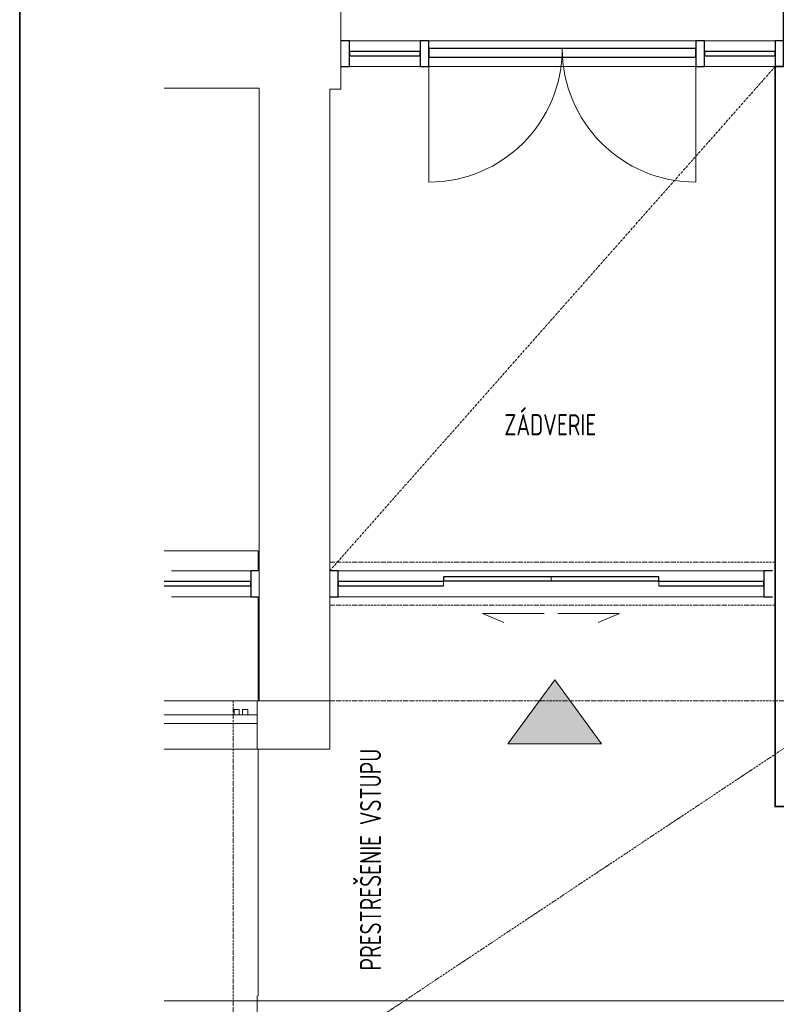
# Model space of a CAD drawing. Header units: inches. Extents: x -96941 to 10978768, y -673 to 1070890.
# Tile 25 of 256: x 50813 to 55205, y 2233 to 7946. Entities that reach past the tile are written whole.
import ezdxf

# ---------------------------------------------------------------- set-up
doc = ezdxf.new("R2010")
doc.units = ezdxf.units.IN
for name, pattern in [('2bodkociarka 1_8', [3.39, 1.8, -0.53, 0, -0.53, 0, -0.53]), ('ACAD_ISO10W100', [18.5, 12, -3, 0.5, -3]), ('ACAD_ISO12W100', [22, 12, -3, 0.5, -3, 0.5, -3])]:
    doc.linetypes.add(name, pattern=pattern)
doc.layers.get('Defpoints').update_dxf_attribs({"color": 6, "lineweight": 9})
for name, color, linetype, lineweight in [('!_A_02_HRUBÁ', 255, 'Continuous', 35), ('!_A_04_BODKOČIARKOVANÁ', 30, 'ACAD_ISO10W100', 13), ('!_A_05_DVOJBODKOČIARKOVANÁ', 2, 'ACAD_ISO12W100', 13), ('!_A_22_PLAVÁK', 110, 'Continuous', 9), ('!_A_41_POPIS MIESTNOSTÍ', 71, 'Continuous', 25), ('A-DETL-THIN', 151, 'Continuous', 9), ('A-DOOR', 31, 'Continuous', 18), ('A-FLOR', 192, 'Continuous', 13), ('A-FLOR-HRAL', 11, 'Continuous', 18), ('A-FLOR-LEVL', 51, 'Continuous', 9), ('A-GLAZ-CURT', 52, 'Continuous', 18), ('A-GLAZ-CWMG', 51, 'Continuous', 18), ('A-WALL', 113, 'Continuous', 18)]:
    doc.layers.add(name, color=color, linetype=linetype, lineweight=lineweight)
doc.layers.add('!_A_52_NOVÉ KCIE', color=7, linetype='Continuous', lineweight=13, true_color=0xa30000)
doc.styles.add('Iso CP', font='isocp.shx', dxfattribs={"width": 0.8})
doc.styles.get("Standard").update_dxf_attribs({"font": 'arial.ttf'})

# ---------------------------------------------------------------- blocks, each defined once
blk = doc.blocks.new('System Panel - Glazed-1477135-1_NP NOVÉ KONŠTRUKCIE')
at = {"layer": 'A-GLAZ-CURT', "color": 250, "lineweight": 25}
for p, q in [((746.3, 12.5), (241.9, 12.5)), ((746.3, -12.5), (746.3, 12.5)), ((241.9, -12.5), (746.3, -12.5))]:
    blk.add_line(p, q, dxfattribs=at)
blk = doc.blocks.new('Rectangular Mullion - 50x150-1185524-1_NP NOVÉ KONŠTRUKCIE')
at = {"layer": 'A-GLAZ-CWMG', "color": 250, "lineweight": 25}
for p, q in [((-50, 75), (-2.5, 75)), ((-50, -75), (-50, 75)), ((-2.5, -75), (-50, -75))]:
    blk.add_line(p, q, dxfattribs=at)
blk = doc.blocks.new('Rectangular Mullion - 50x150-1477134-1_NP NOVÉ KONŠTRUKCIE')
at = {"layer": 'A-GLAZ-CWMG', "color": 7}
for p, q in [((14768.2, -17515), (15272.5, -17515)), ((15272.5, -17665), (14768.2, -17665))]:
    blk.add_line(p, q, dxfattribs=at)
blk = doc.blocks.new('System Panel - Glazed-1522322-1_NP NOVÉ KONŠTRUKCIE')
at = {"layer": 'A-GLAZ-CURT', "color": 250, "lineweight": 25}
for p, q in [((205, 12.5), (-205, 12.5)), ((-205, 12.5), (-205, -12.5)), ((205, -12.5), (205, 12.5)), ((-205, -12.5), (205, -12.5))]:
    blk.add_line(p, q, dxfattribs=at)
blk = doc.blocks.new('Dvere_vZS 2K - Dvere_vZS 2K-1522323-1_NP NOVÉ KONŠTRUKCIE')
at = {"layer": 'A-DOOR', "color": 250, "lineweight": 25}
for p, q in [((775, 30), (-775, 30)), ((-775, 30), (-775, -20)), ((775, -20), (775, 30)), ((-775, -20), (775, -20))]:
    blk.add_line(p, q, dxfattribs=at)
at = {"layer": 'A-DOOR', "color": 7}
for p, q in [((-775, -75), (-775, -745)), ((775, -75), (775, -745))]:
    blk.add_line(p, q, dxfattribs=at)
for centre, start, end in [((-775, 30), 270, 360), ((775, 30), 180, 270)]:
    blk.add_arc(centre, 775, start, end, dxfattribs=at)
blk = doc.blocks.new('Rectangular Mullion - 50x150-1522319-1_NP NOVÉ KONŠTRUKCIE')
at = {"layer": 'A-GLAZ-CWMG', "color": 250, "lineweight": 25}
for p, q in [((-25, 75), (25, 75)), ((-25, -75), (-25, 75)), ((25, 75), (25, -75)), ((25, -75), (-25, -75))]:
    blk.add_line(p, q, dxfattribs=at)
blk = doc.blocks.new('Rectangular Mullion - 50x150-1522324-1_NP NOVÉ KONŠTRUKCIE')
at = {"layer": 'A-GLAZ-CWMG', "color": 250, "lineweight": 25}
for p, q in [((0, 75), (-50, 75)), ((-50, 75), (-50, -75)), ((-50, -75), (0, -75))]:
    blk.add_line(p, q, dxfattribs=at)
blk = doc.blocks.new('Rectangular Mullion - 50x150-1522325-1_NP NOVÉ KONŠTRUKCIE')
at = {"layer": 'A-GLAZ-CWMG', "color": 250, "lineweight": 25}
for p, q in [((-50, 75), (0, 75)), ((-50, -75), (-50, 75)), ((0, -75), (-50, -75))]:
    blk.add_line(p, q, dxfattribs=at)
blk = doc.blocks.new('Rectangular Mullion - 50x150-1522320-1_NP NOVÉ KONŠTRUKCIE')
at = {"layer": 'A-GLAZ-CWMG', "color": 7}
for p, q in [((18725, -14440), (18315, -14440)), ((18725, -14590), (18315, -14590))]:
    blk.add_line(p, q, dxfattribs=at)
blk = doc.blocks.new('Rectangular Mullion - 50x150-1522321-1_NP NOVÉ KONŠTRUKCIE')
at = {"layer": 'A-GLAZ-CWMG', "color": 7}
for p, q in [((18265, -14440), (16715, -14440)), ((18265, -14590), (16715, -14590))]:
    blk.add_line(p, q, dxfattribs=at)
blk = doc.blocks.new('Zábradlí 2 - Zábradlí 1-1544544-1_NP NOVÉ KONŠTRUKCIE')
at = {"layer": 'A-FLOR-HRAL', "color": 7}
for p, q in [((15174.7, -18370), (15204.7, -18370)), ((15174.7, -18370), (15174.7, -18400)), ((15204.7, -18400), (15204.7, -18370)), ((15224.7, -18370), (15254.7, -18370)), ((15224.7, -18370), (15224.7, -18400)), ((15254.7, -18400), (15254.7, -18370)), ((14768.2, -18400), (15309.2, -18400)), ((15309.2, -18450), (14768.2, -18450)), ((15309.2, -18400), (15309.2, -18450))]:
    blk.add_line(p, q, dxfattribs=at)
blk = doc.blocks.new('VSTUP HLAVNÝ')
blk.add_hatch(color=256).paths.add_polyline_path([(-272.1, 0), (272.1, 0), (0, 371.6)])
for p, q in [((0, 371.6), (-272.1, 0)), ((0, 371.6), (272.1, 0)), ((-272.1, 0), (272.1, 0))]:
    blk.add_line(p, q)
blk = doc.blocks.new('POLOZKA MIESTNOSTI')
at = {"ltscale": 5}
blk.add_attdef('NUMBER', (10, 410), '', height=200, dxfattribs=at)
at = {"layer": 'Defpoints', "ltscale": 5}
blk.add_attdef('AREA', (-20, 200), '', height=125, dxfattribs=at)
at = {"layer": 'Defpoints', "ltscale": 5, "style": 'Iso CP', "width": 0.8}
blk.add_attdef('Miestnosť', (-20, 0), '', height=125, dxfattribs=at)

msp = doc.modelspace()

# ---------------------------------------------------------------- linework, layer by layer
at = {"layer": '!_A_02_HRUBÁ'}
msp.add_lwpolyline([(50813.135, 14177.462), (82313.135, 14177.462), (82313.135, -672.538), (50813.135, -672.538)], close=True, dxfattribs=at)
msp.add_lwpolyline([(55807.735, 8338.404), (55807.735, 12798.404), (57647.735, 12798.404), (57647.735, 12978.404), (55247.735, 12978.404), (55247.735, 7673.404), (55197.735, 7673.404)], dxfattribs=at)
at = {"layer": '!_A_04_BODKOČIARKOVANÁ', "color": 14, "true_color": 0xa30000}
for points in [[(52612.735, 4798.404), (55197.735, 4798.404)], [(52612.735, 4548.404), (55197.735, 4548.404)]]:
    msp.add_lwpolyline(points, dxfattribs=at)
at = {"layer": '!_A_04_BODKOČIARKOVANÁ'}
for points in [[(52202.735, 3993.404), (52052.735, 3993.404), (52052.735, 1593.404)], [(52052.735, 1593.404), (55662.735, 3993.404)], [(52612.735, 3993.404), (55662.735, 3993.404)]]:
    msp.add_lwpolyline(points, dxfattribs=at)
at = {"layer": '!_A_05_DVOJBODKOČIARKOVANÁ', "color": 14, "true_color": 0xa30000}
msp.add_lwpolyline([(52612.735, 4748.404), (55197.735, 7673.404)], dxfattribs=at)
at = {"layer": '!_A_52_NOVÉ KCIE', "lineweight": 25}
for p, q in [((52662.735, 4748.404), (52612.735, 4748.404)), ((52662.735, 4598.404), (52662.735, 4748.404)), ((53272.735, 4685.904), (52662.735, 4685.904)), ((52662.735, 4685.904), (52662.735, 4660.904)), ((54522.735, 4713.38), (53272.735, 4713.38)), ((53272.735, 4713.38), (53272.735, 4689.851)), ((53272.735, 4697.351), (53272.735, 4695.88)), ((53272.735, 4689.851), (54522.735, 4689.851)), ((54522.735, 4689.851), (54522.735, 4713.38)), ((54522.735, 4695.88), (54522.735, 4697.351)), ((55132.735, 4685.904), (54522.735, 4685.904)), ((55132.735, 4660.904), (55132.735, 4685.904)), ((52662.735, 4660.904), (53272.735, 4660.904)), ((54522.735, 4660.904), (55132.735, 4660.904)), ((52612.735, 4598.404), (52662.735, 4598.404))]:
    msp.add_line(p, q, dxfattribs=at)
at = {"layer": '!_A_52_NOVÉ KCIE'}
for p, q in [((53272.735, 4748.404), (52662.735, 4748.404)), ((54522.735, 4748.404), (53272.735, 4748.404)), ((55132.735, 4748.404), (54522.735, 4748.404)), ((53272.735, 4713.38), (53272.735, 4695.88)), ((54522.735, 4713.38), (54522.735, 4695.88)), ((53272.735, 4598.404), (52662.735, 4598.404)), ((54522.735, 4598.404), (53272.735, 4598.404)), ((55132.735, 4598.404), (54522.735, 4598.404))]:
    msp.add_line(p, q, dxfattribs=at)
at = {"layer": '!_A_52_NOVÉ KCIE', "lineweight": 25, "extrusion": (0, 0, -1)}
for p, q in [((55182.735, 4748.404), (55132.735, 4748.404)), ((55132.735, 4748.404), (55132.735, 4598.404)), ((55132.735, 4598.404), (55182.735, 4598.404))]:
    msp.add_line(p, q, dxfattribs=at)
at = {"layer": '!_A_52_NOVÉ KCIE', "lineweight": 35}
msp.add_lwpolyline([(55197.735, 7673.404), (55197.735, 3380.404), (55657.735, 3380.404), (55657.735, 3630.338)], dxfattribs=at)
at = {"layer": '!_A_52_NOVÉ KCIE'}
for points in [[(53272.735, 4685.904), (53272.735, 4660.904)], [(53897.735, 4713.38), (53897.735, 4689.851)], [(54522.735, 4685.904), (54522.735, 4660.904)], [(53858.488, 4500.555), (53500.237, 4500.555)], [(53500.237, 4500.555), (53623.569, 4447.722)], [(53936.981, 4500.555), (54295.233, 4500.555)], [(54295.233, 4500.555), (54171.901, 4447.722)]]:
    msp.add_lwpolyline(points, dxfattribs=at)
at = {"layer": 'A-DETL-THIN'}
for p, q in [((52677.735, 7543.404), (52677.735, 9698.404)), ((51650.93, 7548.404), (52202.735, 7548.404)), ((52202.735, 7548.404), (52202.735, 3993.404)), ((52612.735, 3993.404), (52612.735, 7543.404)), ((52612.735, 7543.404), (52677.735, 7543.404)), ((52202.735, 3993.404), (52612.735, 3993.404))]:
    msp.add_line(p, q, dxfattribs=at)
at = {"layer": 'A-FLOR', "color": 7}
for p, q in [((51650.93, 4863.404), (52197.735, 4863.404)), ((52197.735, 4863.404), (52197.735, 4748.404)), ((52197.735, 4598.404), (52197.735, 3993.404)), ((52197.735, 3713.404), (52197.735, 2283.404))]:
    msp.add_line(p, q, dxfattribs=at)
at = {"layer": 'A-FLOR-LEVL', "color": 7}
msp.add_line((52197.735, 2283.404), (52197.735, 3713.404), dxfattribs=at)
at = {"layer": 'A-WALL', "color": 7}
for p, q in [((51650.93, 3993.404), (52202.735, 3993.404)), ((52191.897, 3993.404), (52191.897, 3913.404)), ((52612.735, 3993.404), (52612.735, 3713.404)), ((52191.897, 3863.404), (52191.897, 3713.404)), ((52612.735, 3713.404), (51650.93, 3713.404)), ((51650.93, 2253.404), (55377.735, 2253.404)), ((52191.897, 2283.404), (52191.897, 2133.404))]:
    msp.add_line(p, q, dxfattribs=at)

# ---------------------------------------------------------------- block references
at = {"layer": '!_A_22_PLAVÁK'}
msp.add_blockref('VSTUP HLAVNÝ', (53919.017, 3745.062), dxfattribs=at)
at = {"layer": '!_A_41_POPIS MIESTNOSTÍ'}
ref = msp.add_blockref('POLOZKA MIESTNOSTI', (53646.169, 5534.447), dxfattribs=dict(at, xscale=0.984251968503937, yscale=0.984251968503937, zscale=0.984251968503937))
ref.add_attrib('Miestnosť', 'ZÁDVERIE', (53626.484, 5534.447), dxfattribs={"ltscale": 5, "height": 123.0315, "style": 'Iso CP', "width": 0.8})
ref = msp.add_blockref('POLOZKA MIESTNOSTI', (52911.447, 2449.364), dxfattribs=dict(at, xscale=0.984251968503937, yscale=0.984251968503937, zscale=0.984251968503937, rotation=90))
ref.add_attrib('Miestnosť', 'PRESTREŠENIE VSTUPU', (52911.447, 2429.679), dxfattribs={"ltscale": 5, "height": 123.0315, "rotation": 90, "style": 'Iso CP', "width": 0.8})
at = {"layer": 'A-DOOR', "color": 7, "linetype": '2bodkociarka 1_8'}
msp.add_blockref('Dvere_vZS 2K - Dvere_vZS 2K-1522323-1_NP NOVÉ KONŠTRUKCIE', (53962.735, 7748.404), dxfattribs=at)
at = {"layer": 'A-FLOR-HRAL', "color": 7}
msp.add_blockref('Zábradlí 2 - Zábradlí 1-1544544-1_NP NOVÉ KONŠTRUKCIE', (36882.735, 22313.404), dxfattribs=at)
at = {"layer": 'A-GLAZ-CURT', "color": 7}
for name, p in [('System Panel - Glazed-1522322-1_NP NOVÉ KONŠTRUKCIE', (52932.735, 7748.404)), ('System Panel - Glazed-1522322-1_NP NOVÉ KONŠTRUKCIE', (54992.735, 7748.404)), ('System Panel - Glazed-1477135-1_NP NOVÉ KONŠTRUKCIE', (51408.985, 4673.404))]:
    msp.add_blockref(name, p, dxfattribs=at)
at = {"layer": 'A-GLAZ-CWMG', "color": 7, "rotation": 180}
msp.add_blockref('Rectangular Mullion - 50x150-1522324-1_NP NOVÉ KONŠTRUKCIE', (52677.735, 7748.404), dxfattribs=at)
at = {"layer": 'A-GLAZ-CWMG', "color": 7}
for name, p in [('Rectangular Mullion - 50x150-1522320-1_NP NOVÉ KONŠTRUKCIE', (34412.735, 22263.404)), ('Rectangular Mullion - 50x150-1522321-1_NP NOVÉ KONŠTRUKCIE', (36472.735, 22263.404)), ('Rectangular Mullion - 50x150-1522320-1_NP NOVÉ KONŠTRUKCIE', (36472.735, 22263.404)), ('Rectangular Mullion - 50x150-1477134-1_NP NOVÉ KONŠTRUKCIE', (36925.235, 22263.404))]:
    msp.add_blockref(name, p, dxfattribs=at)
at = {"layer": 'A-GLAZ-CWMG', "color": 7, "extrusion": (0, 0, -1), "rotation": 180}
for name, p in [('Rectangular Mullion - 50x150-1522319-1_NP NOVÉ KONŠTRUKCIE', (-53162.735, 7748.404)), ('Rectangular Mullion - 50x150-1522319-1_NP NOVÉ KONŠTRUKCIE', (-54762.735, 7748.404)), ('Rectangular Mullion - 50x150-1522325-1_NP NOVÉ KONŠTRUKCIE', (-55247.735, 7748.404)), ('Rectangular Mullion - 50x150-1185524-1_NP NOVÉ KONŠTRUKCIE', (-52205.235, 4673.404))]:
    msp.add_blockref(name, p, dxfattribs=at)

doc.saveas('drawing.dxf')
